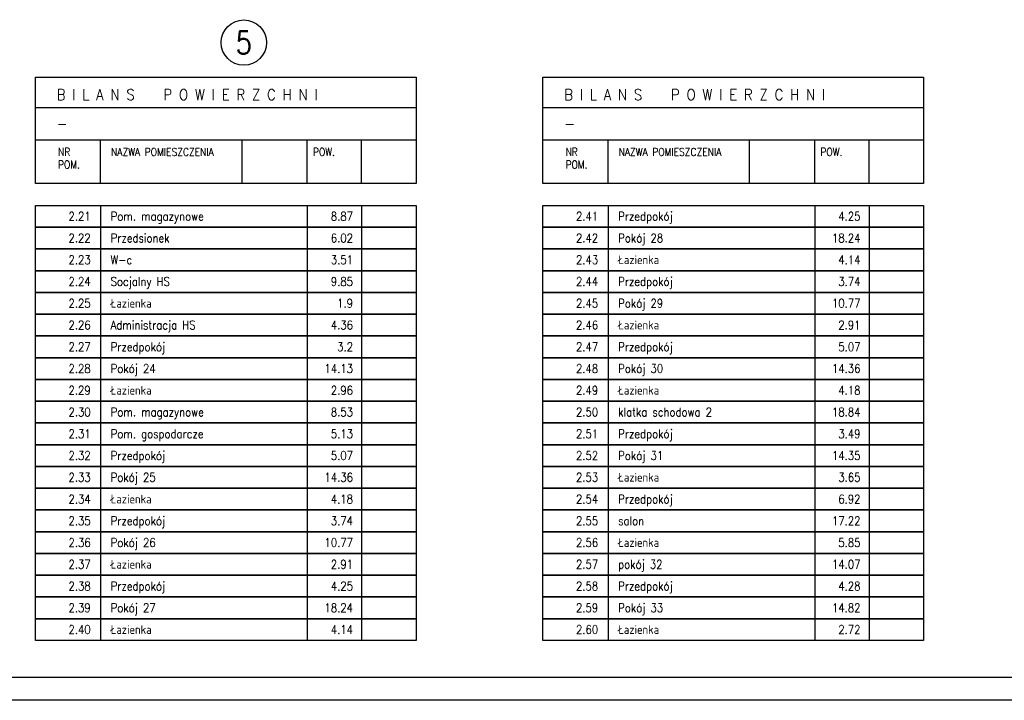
# Model space of a CAD drawing. Header units: millimetres. Extents: x 69081 to 158617, y -37521 to -9534.
# Tile 66 of 256: x 112761 to 113847, y -22438 to -21687. Entities that reach past the tile are written whole.
import ezdxf
from ezdxf.enums import TextEntityAlignment as Align

# ---------------------------------------------------------------- set-up
doc = ezdxf.new("R2010")
doc.units = ezdxf.units.MM
for name, color, linetype in [('A-SCI', 7, 'Continuous'), ('BI_sym', 7, 'Continuous'), ('F-BIL-OP', 3, 'Continuous'), ('F-BIL-TA', 1, 'Continuous'), ('ramka', 1, 'Continuous')]:
    doc.layers.add(name, color=color, linetype=linetype)
doc.styles.add('ROMANS', font='romans.shx', dxfattribs={"height": 1})
doc.styles.add('SIMPLEX', font='simplex', dxfattribs={"width": 0.85})

# ---------------------------------------------------------------- blocks, each defined once
blk = doc.blocks.new('enr')
blk.add_circle((0, 0), 0.5)
at = {"style": 'ROMANS', "width": 0.85}
blk.add_attdef('NR', text='', height=0.5, dxfattribs=at).set_placement((0, 0), align=Align.MIDDLE_CENTER)
blk = doc.blocks.new('osie')
at = {"layer": 'BI_sym', "xscale": 50, "yscale": 50, "zscale": 50}
blk.add_blockref('enr', (18923.6, -44551.1), dxfattribs=at).add_auto_attribs({'NR': '5'})
blk = doc.blocks.new('DYBY-BLP')
at = {"layer": 'F-BIL-TA', "color": 1}
for p, q in [((-875, 0), (0, 0)), ((-875, -50), (-875, 0)), ((-725, 0), (-725, -50)), ((-250, 0), (-250, -50)), ((-125, 0), (-125, -50)), ((0, 0), (0, -50)), ((0, -50), (-875, -50))]:
    blk.add_line(p, q, dxfattribs=at)
at = {"layer": 'F-BIL-OP', "color": 1, "style": 'SIMPLEX', "width": 0.85}
for tag, p in [('NR', (-748, -35)), ('POS.', (-267, -35)), ('P.P.', (-145, -35)), ('P.H.', (-23, -35))]:
    blk.add_attdef(tag, text='', height=20, dxfattribs=at).set_placement(p, align=Align.RIGHT)
blk.add_attdef('NAZWA_POMIESZCZ.', (-702, -35), '', height=20, dxfattribs=at)
blk = doc.blocks.new('DYBY-BLN')
at = {"layer": 'F-BIL-TA', "color": 1}
for p, q in [((-875, 245), (0, 245)), ((-875, 0), (-875, 245)), ((0, 245), (0, 0)), ((-875, 175), (0, 175)), ((0, 100), (-875, 100)), ((-725, 0), (-725, 100)), ((-400, 0), (-400, 100)), ((-250, 0), (-250, 100)), ((-125, 0), (-125, 100)), ((0, 0), (-875, 0))]:
    blk.add_line(p, q, dxfattribs=at)
at = {"layer": 'F-BIL-OP', "color": 3, "style": 'SIMPLEX', "width": 0.9, "flags": 8}
blk.add_attdef('BILANS_POWIERZCHNI', (-826, 192), '', height=25, dxfattribs=at)
at = {"layer": 'F-BIL-OP', "color": 3, "style": 'SIMPLEX', "width": 0.9}
blk.add_attdef('NAZWA_OBIEKTU', (-826, 125), '', height=25, dxfattribs=at)
at = {"layer": 'F-BIL-OP', "color": 1, "style": 'SIMPLEX', "width": 0.85, "flags": 8}
for tag, p in [('NR', (-823, 64)), ('NAZWA_POMIESZCZENIA', (-701, 63.9)), ('RODZAJ', (-378, 64)), ('POW', (-237, 64)), ('POW', (-112, 64)), ('POM', (-823, 34.9)), ('POSADZKI', (-378, 34.9)), ('PODLOGI', (-237, 34.9)), ('H>190cm', (-112, 34.9))]:
    blk.add_attdef(tag, p, '', height=18, dxfattribs=at)
blk = doc.blocks.new('*U2991')
for points in [[(0, 0), (0, 837), (900, 837), (900, 0)], [(30, 5), (30, 832), (895, 832), (895, 5)]]:
    blk.add_lwpolyline(points, close=True)

msp = doc.modelspace()

# ---------------------------------------------------------------- block references
at = {"layer": 'A-SCI', "color": 4}
msp.add_blockref('osie', (94084.5456, 22838.835), dxfattribs=at)
at = {"layer": 'F-BIL-TA'}
ref = msp.add_blockref('DYBY-BLN', (113198.1885, -21867.853), dxfattribs=dict(at, xscale=0.48, yscale=0.48, zscale=0.48))
ref.add_attrib('BILANS_POWIERZCHNI', 'B I L A N S   P O W I E R Z C H N I', (112801.7085, -21775.693), dxfattribs={"layer": 'F-BIL-OP', "color": 3, "height": 12, "style": 'SIMPLEX', "width": 0.9, "flags": 8})
ref.add_attrib('NAZWA_OBIEKTU', '-', (112801.7085, -21807.853), dxfattribs={"layer": 'F-BIL-OP', "color": 3, "height": 12, "style": 'SIMPLEX', "width": 0.9})
ref.add_attrib('NR', 'NR', (112803.1485, -21837.133), dxfattribs={"layer": 'F-BIL-OP', "color": 1, "height": 8.64, "style": 'SIMPLEX', "width": 0.85, "flags": 8})
ref.add_attrib('POM', 'POM.', (112803.1485, -21851.1216), dxfattribs={"layer": 'F-BIL-OP', "color": 1, "height": 8.64, "style": 'SIMPLEX', "width": 0.85, "flags": 8})
ref.add_attrib('NAZWA_POMIESZCZENIA', 'NAZWA POMIESZCZENIA', (112861.7085, -21837.2016), dxfattribs={"layer": 'F-BIL-OP', "color": 1, "height": 8.64, "style": 'SIMPLEX', "width": 0.85, "flags": 8})
ref.add_attrib('POW', 'POW.', (113084.4285, -21837.133), dxfattribs={"layer": 'F-BIL-OP', "color": 1, "height": 8.64, "style": 'SIMPLEX', "width": 0.85, "flags": 8})
ref = msp.add_blockref('DYBY-BLN', (113758.1848, -21867.853), dxfattribs=dict(at, xscale=0.48, yscale=0.48, zscale=0.48))
ref.add_attrib('BILANS_POWIERZCHNI', 'B I L A N S   P O W I E R Z C H N I', (113361.7048, -21775.693), dxfattribs={"layer": 'F-BIL-OP', "color": 3, "height": 12, "style": 'SIMPLEX', "width": 0.9, "flags": 8})
ref.add_attrib('NAZWA_OBIEKTU', '-', (113361.7048, -21807.853), dxfattribs={"layer": 'F-BIL-OP', "color": 3, "height": 12, "style": 'SIMPLEX', "width": 0.9})
ref.add_attrib('NR', 'NR', (113363.1448, -21837.133), dxfattribs={"layer": 'F-BIL-OP', "color": 1, "height": 8.64, "style": 'SIMPLEX', "width": 0.85, "flags": 8})
ref.add_attrib('POM', 'POM.', (113363.1448, -21851.1216), dxfattribs={"layer": 'F-BIL-OP', "color": 1, "height": 8.64, "style": 'SIMPLEX', "width": 0.85, "flags": 8})
ref.add_attrib('NAZWA_POMIESZCZENIA', 'NAZWA POMIESZCZENIA', (113421.7048, -21837.2016), dxfattribs={"layer": 'F-BIL-OP', "color": 1, "height": 8.64, "style": 'SIMPLEX', "width": 0.85, "flags": 8})
ref.add_attrib('POW', 'POW.', (113644.4248, -21837.133), dxfattribs={"layer": 'F-BIL-OP', "color": 1, "height": 8.64, "style": 'SIMPLEX', "width": 0.85, "flags": 8})
ref = msp.add_blockref('DYBY-BLP', (113198.1885, -21891.853), dxfattribs=dict(at, xscale=0.48, yscale=0.48, zscale=0.48))
ref.add_attrib('NR', '2.21', dxfattribs={"layer": 'F-BIL-OP', "color": 1, "height": 9.6, "style": 'SIMPLEX', "width": 0.85}).set_placement((112839.1485, -21908.653), align=Align.RIGHT)
ref.add_attrib('NAZWA_POMIESZCZ.', 'Pom. magazynowe', (112861.2285, -21908.653), dxfattribs={"layer": 'F-BIL-OP', "color": 1, "height": 9.6, "style": 'SIMPLEX', "width": 0.85})
ref.add_attrib('P.P.', '8.87', dxfattribs={"layer": 'F-BIL-OP', "color": 1, "height": 9.6, "style": 'SIMPLEX', "width": 0.85}).set_placement((113128.5885, -21908.653), align=Align.RIGHT)
ref = msp.add_blockref('DYBY-BLP', (113758.1848, -21891.853), dxfattribs=dict(at, xscale=0.48, yscale=0.48, zscale=0.48))
ref.add_attrib('NR', '2.41', dxfattribs={"layer": 'F-BIL-OP', "color": 1, "height": 9.6, "style": 'SIMPLEX', "width": 0.85}).set_placement((113399.1448, -21908.653), align=Align.RIGHT)
ref.add_attrib('NAZWA_POMIESZCZ.', 'Przedpokój', (113421.2248, -21908.653), dxfattribs={"layer": 'F-BIL-OP', "color": 1, "height": 9.6, "style": 'SIMPLEX', "width": 0.85})
ref.add_attrib('P.P.', '4.25', dxfattribs={"layer": 'F-BIL-OP', "color": 1, "height": 9.6, "style": 'SIMPLEX', "width": 0.85}).set_placement((113688.5848, -21908.653), align=Align.RIGHT)
ref = msp.add_blockref('DYBY-BLP', (113198.1885, -21915.853), dxfattribs=dict(at, xscale=0.48, yscale=0.48, zscale=0.48))
ref.add_attrib('NR', '2.22', dxfattribs={"layer": 'F-BIL-OP', "color": 1, "height": 9.6, "style": 'SIMPLEX', "width": 0.85}).set_placement((112839.1485, -21932.653), align=Align.RIGHT)
ref.add_attrib('NAZWA_POMIESZCZ.', 'Przedsionek', (112861.2285, -21932.653), dxfattribs={"layer": 'F-BIL-OP', "color": 1, "height": 9.6, "style": 'SIMPLEX', "width": 0.85})
ref.add_attrib('P.P.', '6.02', dxfattribs={"layer": 'F-BIL-OP', "color": 1, "height": 9.6, "style": 'SIMPLEX', "width": 0.85}).set_placement((113128.5885, -21932.653), align=Align.RIGHT)
ref = msp.add_blockref('DYBY-BLP', (113758.1848, -21915.853), dxfattribs=dict(at, xscale=0.48, yscale=0.48, zscale=0.48))
ref.add_attrib('NR', '2.42', dxfattribs={"layer": 'F-BIL-OP', "color": 1, "height": 9.6, "style": 'SIMPLEX', "width": 0.85}).set_placement((113399.1448, -21932.653), align=Align.RIGHT)
ref.add_attrib('NAZWA_POMIESZCZ.', 'Pokój 28', (113421.2248, -21932.653), dxfattribs={"layer": 'F-BIL-OP', "color": 1, "height": 9.6, "style": 'SIMPLEX', "width": 0.85})
ref.add_attrib('P.P.', '18.24', dxfattribs={"layer": 'F-BIL-OP', "color": 1, "height": 9.6, "style": 'SIMPLEX', "width": 0.85}).set_placement((113688.5848, -21932.653), align=Align.RIGHT)
ref = msp.add_blockref('DYBY-BLP', (113198.1885, -21939.853), dxfattribs=dict(at, xscale=0.48, yscale=0.48, zscale=0.48))
ref.add_attrib('NR', '2.23', dxfattribs={"layer": 'F-BIL-OP', "color": 1, "height": 9.6, "style": 'SIMPLEX', "width": 0.85}).set_placement((112839.1485, -21956.653), align=Align.RIGHT)
ref.add_attrib('NAZWA_POMIESZCZ.', 'W-c', (112861.2285, -21956.653), dxfattribs={"layer": 'F-BIL-OP', "color": 1, "height": 9.6, "style": 'SIMPLEX', "width": 0.85})
ref.add_attrib('P.P.', '3.51', dxfattribs={"layer": 'F-BIL-OP', "color": 1, "height": 9.6, "style": 'SIMPLEX', "width": 0.85}).set_placement((113128.5885, -21956.653), align=Align.RIGHT)
ref = msp.add_blockref('DYBY-BLP', (113758.1848, -21939.853), dxfattribs=dict(at, xscale=0.48, yscale=0.48, zscale=0.48))
ref.add_attrib('NR', '2.43', dxfattribs={"layer": 'F-BIL-OP', "color": 1, "height": 9.6, "style": 'SIMPLEX', "width": 0.85}).set_placement((113399.1448, -21956.653), align=Align.RIGHT)
ref.add_attrib('NAZWA_POMIESZCZ.', 'Łazienka', (113421.2248, -21956.653), dxfattribs={"layer": 'F-BIL-OP', "color": 1, "height": 9.6, "style": 'SIMPLEX', "width": 0.85})
ref.add_attrib('P.P.', '4.14', dxfattribs={"layer": 'F-BIL-OP', "color": 1, "height": 9.6, "style": 'SIMPLEX', "width": 0.85}).set_placement((113688.5848, -21956.653), align=Align.RIGHT)
ref = msp.add_blockref('DYBY-BLP', (113198.1885, -21963.853), dxfattribs=dict(at, xscale=0.48, yscale=0.48, zscale=0.48))
ref.add_attrib('NR', '2.24', dxfattribs={"layer": 'F-BIL-OP', "color": 1, "height": 9.6, "style": 'SIMPLEX', "width": 0.85}).set_placement((112839.1485, -21980.653), align=Align.RIGHT)
ref.add_attrib('NAZWA_POMIESZCZ.', 'Socjalny HS', (112861.2285, -21980.653), dxfattribs={"layer": 'F-BIL-OP', "color": 1, "height": 9.6, "style": 'SIMPLEX', "width": 0.85})
ref.add_attrib('P.P.', '9.85', dxfattribs={"layer": 'F-BIL-OP', "color": 1, "height": 9.6, "style": 'SIMPLEX', "width": 0.85}).set_placement((113128.5885, -21980.653), align=Align.RIGHT)
ref = msp.add_blockref('DYBY-BLP', (113758.1848, -21963.853), dxfattribs=dict(at, xscale=0.48, yscale=0.48, zscale=0.48))
ref.add_attrib('NR', '2.44', dxfattribs={"layer": 'F-BIL-OP', "color": 1, "height": 9.6, "style": 'SIMPLEX', "width": 0.85}).set_placement((113399.1448, -21980.653), align=Align.RIGHT)
ref.add_attrib('NAZWA_POMIESZCZ.', 'Przedpokój', (113421.2248, -21980.653), dxfattribs={"layer": 'F-BIL-OP', "color": 1, "height": 9.6, "style": 'SIMPLEX', "width": 0.85})
ref.add_attrib('P.P.', '3.74', dxfattribs={"layer": 'F-BIL-OP', "color": 1, "height": 9.6, "style": 'SIMPLEX', "width": 0.85}).set_placement((113688.5848, -21980.653), align=Align.RIGHT)
ref = msp.add_blockref('DYBY-BLP', (113198.1885, -21987.853), dxfattribs=dict(at, xscale=0.48, yscale=0.48, zscale=0.48))
ref.add_attrib('NR', '2.25', dxfattribs={"layer": 'F-BIL-OP', "color": 1, "height": 9.6, "style": 'SIMPLEX', "width": 0.85}).set_placement((112839.1485, -22004.653), align=Align.RIGHT)
ref.add_attrib('NAZWA_POMIESZCZ.', 'Łazienka', (112861.2285, -22004.653), dxfattribs={"layer": 'F-BIL-OP', "color": 1, "height": 9.6, "style": 'SIMPLEX', "width": 0.85})
ref.add_attrib('P.P.', '1.9', dxfattribs={"layer": 'F-BIL-OP', "color": 1, "height": 9.6, "style": 'SIMPLEX', "width": 0.85}).set_placement((113128.5885, -22004.653), align=Align.RIGHT)
ref = msp.add_blockref('DYBY-BLP', (113758.1848, -21987.853), dxfattribs=dict(at, xscale=0.48, yscale=0.48, zscale=0.48))
ref.add_attrib('NR', '2.45', dxfattribs={"layer": 'F-BIL-OP', "color": 1, "height": 9.6, "style": 'SIMPLEX', "width": 0.85}).set_placement((113399.1448, -22004.653), align=Align.RIGHT)
ref.add_attrib('NAZWA_POMIESZCZ.', 'Pokój 29', (113421.2248, -22004.653), dxfattribs={"layer": 'F-BIL-OP', "color": 1, "height": 9.6, "style": 'SIMPLEX', "width": 0.85})
ref.add_attrib('P.P.', '10.77', dxfattribs={"layer": 'F-BIL-OP', "color": 1, "height": 9.6, "style": 'SIMPLEX', "width": 0.85}).set_placement((113688.5848, -22004.653), align=Align.RIGHT)
ref = msp.add_blockref('DYBY-BLP', (113198.1885, -22011.853), dxfattribs=dict(at, xscale=0.48, yscale=0.48, zscale=0.48))
ref.add_attrib('NR', '2.26', dxfattribs={"layer": 'F-BIL-OP', "color": 1, "height": 9.6, "style": 'SIMPLEX', "width": 0.85}).set_placement((112839.1485, -22028.653), align=Align.RIGHT)
ref.add_attrib('NAZWA_POMIESZCZ.', 'Administracja HS', (112861.2285, -22028.653), dxfattribs={"layer": 'F-BIL-OP', "color": 1, "height": 9.6, "style": 'SIMPLEX', "width": 0.85})
ref.add_attrib('P.P.', '4.36', dxfattribs={"layer": 'F-BIL-OP', "color": 1, "height": 9.6, "style": 'SIMPLEX', "width": 0.85}).set_placement((113128.5885, -22028.653), align=Align.RIGHT)
ref = msp.add_blockref('DYBY-BLP', (113758.1848, -22011.853), dxfattribs=dict(at, xscale=0.48, yscale=0.48, zscale=0.48))
ref.add_attrib('NR', '2.46', dxfattribs={"layer": 'F-BIL-OP', "color": 1, "height": 9.6, "style": 'SIMPLEX', "width": 0.85}).set_placement((113399.1448, -22028.653), align=Align.RIGHT)
ref.add_attrib('NAZWA_POMIESZCZ.', 'Łazienka', (113421.2248, -22028.653), dxfattribs={"layer": 'F-BIL-OP', "color": 1, "height": 9.6, "style": 'SIMPLEX', "width": 0.85})
ref.add_attrib('P.P.', '2.91', dxfattribs={"layer": 'F-BIL-OP', "color": 1, "height": 9.6, "style": 'SIMPLEX', "width": 0.85}).set_placement((113688.5848, -22028.653), align=Align.RIGHT)
ref = msp.add_blockref('DYBY-BLP', (113198.1885, -22035.853), dxfattribs=dict(at, xscale=0.48, yscale=0.48, zscale=0.48))
ref.add_attrib('NR', '2.27', dxfattribs={"layer": 'F-BIL-OP', "color": 1, "height": 9.6, "style": 'SIMPLEX', "width": 0.85}).set_placement((112839.1485, -22052.653), align=Align.RIGHT)
ref.add_attrib('NAZWA_POMIESZCZ.', 'Przedpokój', (112861.2285, -22052.653), dxfattribs={"layer": 'F-BIL-OP', "color": 1, "height": 9.6, "style": 'SIMPLEX', "width": 0.85})
ref.add_attrib('P.P.', '3.2', dxfattribs={"layer": 'F-BIL-OP', "color": 1, "height": 9.6, "style": 'SIMPLEX', "width": 0.85}).set_placement((113128.5885, -22052.653), align=Align.RIGHT)
ref = msp.add_blockref('DYBY-BLP', (113758.1848, -22035.853), dxfattribs=dict(at, xscale=0.48, yscale=0.48, zscale=0.48))
ref.add_attrib('NR', '2.47', dxfattribs={"layer": 'F-BIL-OP', "color": 1, "height": 9.6, "style": 'SIMPLEX', "width": 0.85}).set_placement((113399.1448, -22052.653), align=Align.RIGHT)
ref.add_attrib('NAZWA_POMIESZCZ.', 'Przedpokój', (113421.2248, -22052.653), dxfattribs={"layer": 'F-BIL-OP', "color": 1, "height": 9.6, "style": 'SIMPLEX', "width": 0.85})
ref.add_attrib('P.P.', '5.07', dxfattribs={"layer": 'F-BIL-OP', "color": 1, "height": 9.6, "style": 'SIMPLEX', "width": 0.85}).set_placement((113688.5848, -22052.653), align=Align.RIGHT)
ref = msp.add_blockref('DYBY-BLP', (113198.1885, -22059.853), dxfattribs=dict(at, xscale=0.48, yscale=0.48, zscale=0.48))
ref.add_attrib('NR', '2.28', dxfattribs={"layer": 'F-BIL-OP', "color": 1, "height": 9.6, "style": 'SIMPLEX', "width": 0.85}).set_placement((112839.1485, -22076.653), align=Align.RIGHT)
ref.add_attrib('NAZWA_POMIESZCZ.', 'Pokój 24', (112861.2285, -22076.653), dxfattribs={"layer": 'F-BIL-OP', "color": 1, "height": 9.6, "style": 'SIMPLEX', "width": 0.85})
ref.add_attrib('P.P.', '14.13', dxfattribs={"layer": 'F-BIL-OP', "color": 1, "height": 9.6, "style": 'SIMPLEX', "width": 0.85}).set_placement((113128.5885, -22076.653), align=Align.RIGHT)
ref = msp.add_blockref('DYBY-BLP', (113758.1848, -22059.853), dxfattribs=dict(at, xscale=0.48, yscale=0.48, zscale=0.48))
ref.add_attrib('NR', '2.48', dxfattribs={"layer": 'F-BIL-OP', "color": 1, "height": 9.6, "style": 'SIMPLEX', "width": 0.85}).set_placement((113399.1448, -22076.653), align=Align.RIGHT)
ref.add_attrib('NAZWA_POMIESZCZ.', 'Pokój 30', (113421.2248, -22076.653), dxfattribs={"layer": 'F-BIL-OP', "color": 1, "height": 9.6, "style": 'SIMPLEX', "width": 0.85})
ref.add_attrib('P.P.', '14.36', dxfattribs={"layer": 'F-BIL-OP', "color": 1, "height": 9.6, "style": 'SIMPLEX', "width": 0.85}).set_placement((113688.5848, -22076.653), align=Align.RIGHT)
ref = msp.add_blockref('DYBY-BLP', (113198.1885, -22083.853), dxfattribs=dict(at, xscale=0.48, yscale=0.48, zscale=0.48))
ref.add_attrib('NR', '2.29', dxfattribs={"layer": 'F-BIL-OP', "color": 1, "height": 9.6, "style": 'SIMPLEX', "width": 0.85}).set_placement((112839.1485, -22100.653), align=Align.RIGHT)
ref.add_attrib('NAZWA_POMIESZCZ.', 'Łazienka', (112861.2285, -22100.653), dxfattribs={"layer": 'F-BIL-OP', "color": 1, "height": 9.6, "style": 'SIMPLEX', "width": 0.85})
ref.add_attrib('P.P.', '2.96', dxfattribs={"layer": 'F-BIL-OP', "color": 1, "height": 9.6, "style": 'SIMPLEX', "width": 0.85}).set_placement((113128.5885, -22100.653), align=Align.RIGHT)
ref = msp.add_blockref('DYBY-BLP', (113758.1848, -22083.853), dxfattribs=dict(at, xscale=0.48, yscale=0.48, zscale=0.48))
ref.add_attrib('NR', '2.49', dxfattribs={"layer": 'F-BIL-OP', "color": 1, "height": 9.6, "style": 'SIMPLEX', "width": 0.85}).set_placement((113399.1448, -22100.653), align=Align.RIGHT)
ref.add_attrib('NAZWA_POMIESZCZ.', 'Łazienka', (113421.2248, -22100.653), dxfattribs={"layer": 'F-BIL-OP', "color": 1, "height": 9.6, "style": 'SIMPLEX', "width": 0.85})
ref.add_attrib('P.P.', '4.18', dxfattribs={"layer": 'F-BIL-OP', "color": 1, "height": 9.6, "style": 'SIMPLEX', "width": 0.85}).set_placement((113688.5848, -22100.653), align=Align.RIGHT)
ref = msp.add_blockref('DYBY-BLP', (113198.1885, -22107.853), dxfattribs=dict(at, xscale=0.48, yscale=0.48, zscale=0.48))
ref.add_attrib('NR', '2.30', dxfattribs={"layer": 'F-BIL-OP', "color": 1, "height": 9.6, "style": 'SIMPLEX', "width": 0.85}).set_placement((112839.1485, -22124.653), align=Align.RIGHT)
ref.add_attrib('NAZWA_POMIESZCZ.', 'Pom. magazynowe', (112861.2285, -22124.653), dxfattribs={"layer": 'F-BIL-OP', "color": 1, "height": 9.6, "style": 'SIMPLEX', "width": 0.85})
ref.add_attrib('P.P.', '8.53', dxfattribs={"layer": 'F-BIL-OP', "color": 1, "height": 9.6, "style": 'SIMPLEX', "width": 0.85}).set_placement((113128.5885, -22124.653), align=Align.RIGHT)
ref = msp.add_blockref('DYBY-BLP', (113758.1848, -22107.853), dxfattribs=dict(at, xscale=0.48, yscale=0.48, zscale=0.48))
ref.add_attrib('NR', '2.50', dxfattribs={"layer": 'F-BIL-OP', "color": 1, "height": 9.6, "style": 'SIMPLEX', "width": 0.85}).set_placement((113399.1448, -22124.653), align=Align.RIGHT)
ref.add_attrib('NAZWA_POMIESZCZ.', 'klatka schodowa 2', (113421.2248, -22124.653), dxfattribs={"layer": 'F-BIL-OP', "color": 1, "height": 9.6, "style": 'SIMPLEX', "width": 0.85})
ref.add_attrib('P.P.', '18.84', dxfattribs={"layer": 'F-BIL-OP', "color": 1, "height": 9.6, "style": 'SIMPLEX', "width": 0.85}).set_placement((113688.5848, -22124.653), align=Align.RIGHT)
ref = msp.add_blockref('DYBY-BLP', (113198.1885, -22131.853), dxfattribs=dict(at, xscale=0.48, yscale=0.48, zscale=0.48))
ref.add_attrib('NR', '2.31', dxfattribs={"layer": 'F-BIL-OP', "color": 1, "height": 9.6, "style": 'SIMPLEX', "width": 0.85}).set_placement((112839.1485, -22148.653), align=Align.RIGHT)
ref.add_attrib('NAZWA_POMIESZCZ.', 'Pom. gospodarcze', (112861.2285, -22148.653), dxfattribs={"layer": 'F-BIL-OP', "color": 1, "height": 9.6, "style": 'SIMPLEX', "width": 0.85})
ref.add_attrib('P.P.', '5.13', dxfattribs={"layer": 'F-BIL-OP', "color": 1, "height": 9.6, "style": 'SIMPLEX', "width": 0.85}).set_placement((113128.5885, -22148.653), align=Align.RIGHT)
ref = msp.add_blockref('DYBY-BLP', (113758.1848, -22131.853), dxfattribs=dict(at, xscale=0.48, yscale=0.48, zscale=0.48))
ref.add_attrib('NR', '2.51', dxfattribs={"layer": 'F-BIL-OP', "color": 1, "height": 9.6, "style": 'SIMPLEX', "width": 0.85}).set_placement((113399.1448, -22148.653), align=Align.RIGHT)
ref.add_attrib('NAZWA_POMIESZCZ.', 'Przedpokój', (113421.2248, -22148.653), dxfattribs={"layer": 'F-BIL-OP', "color": 1, "height": 9.6, "style": 'SIMPLEX', "width": 0.85})
ref.add_attrib('P.P.', '3.49', dxfattribs={"layer": 'F-BIL-OP', "color": 1, "height": 9.6, "style": 'SIMPLEX', "width": 0.85}).set_placement((113688.5848, -22148.653), align=Align.RIGHT)
ref = msp.add_blockref('DYBY-BLP', (113198.1885, -22155.853), dxfattribs=dict(at, xscale=0.48, yscale=0.48, zscale=0.48))
ref.add_attrib('NR', '2.32', dxfattribs={"layer": 'F-BIL-OP', "color": 1, "height": 9.6, "style": 'SIMPLEX', "width": 0.85}).set_placement((112839.1485, -22172.653), align=Align.RIGHT)
ref.add_attrib('NAZWA_POMIESZCZ.', 'Przedpokój', (112861.2285, -22172.653), dxfattribs={"layer": 'F-BIL-OP', "color": 1, "height": 9.6, "style": 'SIMPLEX', "width": 0.85})
ref.add_attrib('P.P.', '5.07', dxfattribs={"layer": 'F-BIL-OP', "color": 1, "height": 9.6, "style": 'SIMPLEX', "width": 0.85}).set_placement((113128.5885, -22172.653), align=Align.RIGHT)
ref = msp.add_blockref('DYBY-BLP', (113758.1848, -22155.853), dxfattribs=dict(at, xscale=0.48, yscale=0.48, zscale=0.48))
ref.add_attrib('NR', '2.52', dxfattribs={"layer": 'F-BIL-OP', "color": 1, "height": 9.6, "style": 'SIMPLEX', "width": 0.85}).set_placement((113399.1448, -22172.653), align=Align.RIGHT)
ref.add_attrib('NAZWA_POMIESZCZ.', 'Pokój 31', (113421.2248, -22172.653), dxfattribs={"layer": 'F-BIL-OP', "color": 1, "height": 9.6, "style": 'SIMPLEX', "width": 0.85})
ref.add_attrib('P.P.', '14.35', dxfattribs={"layer": 'F-BIL-OP', "color": 1, "height": 9.6, "style": 'SIMPLEX', "width": 0.85}).set_placement((113688.5848, -22172.653), align=Align.RIGHT)
ref = msp.add_blockref('DYBY-BLP', (113198.1885, -22179.853), dxfattribs=dict(at, xscale=0.48, yscale=0.48, zscale=0.48))
ref.add_attrib('NR', '2.33', dxfattribs={"layer": 'F-BIL-OP', "color": 1, "height": 9.6, "style": 'SIMPLEX', "width": 0.85}).set_placement((112839.1485, -22196.653), align=Align.RIGHT)
ref.add_attrib('NAZWA_POMIESZCZ.', 'Pokój 25', (112861.2285, -22196.653), dxfattribs={"layer": 'F-BIL-OP', "color": 1, "height": 9.6, "style": 'SIMPLEX', "width": 0.85})
ref.add_attrib('P.P.', '14.36', dxfattribs={"layer": 'F-BIL-OP', "color": 1, "height": 9.6, "style": 'SIMPLEX', "width": 0.85}).set_placement((113128.5885, -22196.653), align=Align.RIGHT)
ref = msp.add_blockref('DYBY-BLP', (113758.1848, -22179.853), dxfattribs=dict(at, xscale=0.48, yscale=0.48, zscale=0.48))
ref.add_attrib('NR', '2.53', dxfattribs={"layer": 'F-BIL-OP', "color": 1, "height": 9.6, "style": 'SIMPLEX', "width": 0.85}).set_placement((113399.1448, -22196.653), align=Align.RIGHT)
ref.add_attrib('NAZWA_POMIESZCZ.', 'Łazienka', (113421.2248, -22196.653), dxfattribs={"layer": 'F-BIL-OP', "color": 1, "height": 9.6, "style": 'SIMPLEX', "width": 0.85})
ref.add_attrib('P.P.', '3.65', dxfattribs={"layer": 'F-BIL-OP', "color": 1, "height": 9.6, "style": 'SIMPLEX', "width": 0.85}).set_placement((113688.5848, -22196.653), align=Align.RIGHT)
ref = msp.add_blockref('DYBY-BLP', (113198.1885, -22203.853), dxfattribs=dict(at, xscale=0.48, yscale=0.48, zscale=0.48))
ref.add_attrib('NR', '2.34', dxfattribs={"layer": 'F-BIL-OP', "color": 1, "height": 9.6, "style": 'SIMPLEX', "width": 0.85}).set_placement((112839.1485, -22220.653), align=Align.RIGHT)
ref.add_attrib('NAZWA_POMIESZCZ.', 'Łazienka', (112861.2285, -22220.653), dxfattribs={"layer": 'F-BIL-OP', "color": 1, "height": 9.6, "style": 'SIMPLEX', "width": 0.85})
ref.add_attrib('P.P.', '4.18', dxfattribs={"layer": 'F-BIL-OP', "color": 1, "height": 9.6, "style": 'SIMPLEX', "width": 0.85}).set_placement((113128.5885, -22220.653), align=Align.RIGHT)
ref = msp.add_blockref('DYBY-BLP', (113758.1848, -22203.853), dxfattribs=dict(at, xscale=0.48, yscale=0.48, zscale=0.48))
ref.add_attrib('NR', '2.54', dxfattribs={"layer": 'F-BIL-OP', "color": 1, "height": 9.6, "style": 'SIMPLEX', "width": 0.85}).set_placement((113399.1448, -22220.653), align=Align.RIGHT)
ref.add_attrib('NAZWA_POMIESZCZ.', 'Przedpokój', (113421.2248, -22220.653), dxfattribs={"layer": 'F-BIL-OP', "color": 1, "height": 9.6, "style": 'SIMPLEX', "width": 0.85})
ref.add_attrib('P.P.', '6.92', dxfattribs={"layer": 'F-BIL-OP', "color": 1, "height": 9.6, "style": 'SIMPLEX', "width": 0.85}).set_placement((113688.5848, -22220.653), align=Align.RIGHT)
ref = msp.add_blockref('DYBY-BLP', (113198.1885, -22227.853), dxfattribs=dict(at, xscale=0.48, yscale=0.48, zscale=0.48))
ref.add_attrib('NR', '2.35', dxfattribs={"layer": 'F-BIL-OP', "color": 1, "height": 9.6, "style": 'SIMPLEX', "width": 0.85}).set_placement((112839.1485, -22244.653), align=Align.RIGHT)
ref.add_attrib('NAZWA_POMIESZCZ.', 'Przedpokój', (112861.2285, -22244.653), dxfattribs={"layer": 'F-BIL-OP', "color": 1, "height": 9.6, "style": 'SIMPLEX', "width": 0.85})
ref.add_attrib('P.P.', '3.74', dxfattribs={"layer": 'F-BIL-OP', "color": 1, "height": 9.6, "style": 'SIMPLEX', "width": 0.85}).set_placement((113128.5885, -22244.653), align=Align.RIGHT)
ref = msp.add_blockref('DYBY-BLP', (113758.1848, -22227.853), dxfattribs=dict(at, xscale=0.48, yscale=0.48, zscale=0.48))
ref.add_attrib('NR', '2.55', dxfattribs={"layer": 'F-BIL-OP', "color": 1, "height": 9.6, "style": 'SIMPLEX', "width": 0.85}).set_placement((113399.1448, -22244.653), align=Align.RIGHT)
ref.add_attrib('NAZWA_POMIESZCZ.', 'salon', (113421.2248, -22244.653), dxfattribs={"layer": 'F-BIL-OP', "color": 1, "height": 9.6, "style": 'SIMPLEX', "width": 0.85})
ref.add_attrib('P.P.', '17.22', dxfattribs={"layer": 'F-BIL-OP', "color": 1, "height": 9.6, "style": 'SIMPLEX', "width": 0.85}).set_placement((113688.5848, -22244.653), align=Align.RIGHT)
ref = msp.add_blockref('DYBY-BLP', (113198.1885, -22251.853), dxfattribs=dict(at, xscale=0.48, yscale=0.48, zscale=0.48))
ref.add_attrib('NR', '2.36', dxfattribs={"layer": 'F-BIL-OP', "color": 1, "height": 9.6, "style": 'SIMPLEX', "width": 0.85}).set_placement((112839.1485, -22268.653), align=Align.RIGHT)
ref.add_attrib('NAZWA_POMIESZCZ.', 'Pokój 26', (112861.2285, -22268.653), dxfattribs={"layer": 'F-BIL-OP', "color": 1, "height": 9.6, "style": 'SIMPLEX', "width": 0.85})
ref.add_attrib('P.P.', '10.77', dxfattribs={"layer": 'F-BIL-OP', "color": 1, "height": 9.6, "style": 'SIMPLEX', "width": 0.85}).set_placement((113128.5885, -22268.653), align=Align.RIGHT)
ref = msp.add_blockref('DYBY-BLP', (113758.1848, -22251.853), dxfattribs=dict(at, xscale=0.48, yscale=0.48, zscale=0.48))
ref.add_attrib('NR', '2.56', dxfattribs={"layer": 'F-BIL-OP', "color": 1, "height": 9.6, "style": 'SIMPLEX', "width": 0.85}).set_placement((113399.1448, -22268.653), align=Align.RIGHT)
ref.add_attrib('NAZWA_POMIESZCZ.', 'Łazienka', (113421.2248, -22268.653), dxfattribs={"layer": 'F-BIL-OP', "color": 1, "height": 9.6, "style": 'SIMPLEX', "width": 0.85})
ref.add_attrib('P.P.', '5.85', dxfattribs={"layer": 'F-BIL-OP', "color": 1, "height": 9.6, "style": 'SIMPLEX', "width": 0.85}).set_placement((113688.5848, -22268.653), align=Align.RIGHT)
ref = msp.add_blockref('DYBY-BLP', (113198.1885, -22275.853), dxfattribs=dict(at, xscale=0.48, yscale=0.48, zscale=0.48))
ref.add_attrib('NR', '2.37', dxfattribs={"layer": 'F-BIL-OP', "color": 1, "height": 9.6, "style": 'SIMPLEX', "width": 0.85}).set_placement((112839.1485, -22292.653), align=Align.RIGHT)
ref.add_attrib('NAZWA_POMIESZCZ.', 'Łazienka', (112861.2285, -22292.653), dxfattribs={"layer": 'F-BIL-OP', "color": 1, "height": 9.6, "style": 'SIMPLEX', "width": 0.85})
ref.add_attrib('P.P.', '2.91', dxfattribs={"layer": 'F-BIL-OP', "color": 1, "height": 9.6, "style": 'SIMPLEX', "width": 0.85}).set_placement((113128.5885, -22292.653), align=Align.RIGHT)
ref = msp.add_blockref('DYBY-BLP', (113758.1848, -22275.853), dxfattribs=dict(at, xscale=0.48, yscale=0.48, zscale=0.48))
ref.add_attrib('NR', '2.57', dxfattribs={"layer": 'F-BIL-OP', "color": 1, "height": 9.6, "style": 'SIMPLEX', "width": 0.85}).set_placement((113399.1448, -22292.653), align=Align.RIGHT)
ref.add_attrib('NAZWA_POMIESZCZ.', 'pokój 32', (113421.2248, -22292.653), dxfattribs={"layer": 'F-BIL-OP', "color": 1, "height": 9.6, "style": 'SIMPLEX', "width": 0.85})
ref.add_attrib('P.P.', '14.07', dxfattribs={"layer": 'F-BIL-OP', "color": 1, "height": 9.6, "style": 'SIMPLEX', "width": 0.85}).set_placement((113688.5848, -22292.653), align=Align.RIGHT)
ref = msp.add_blockref('DYBY-BLP', (113198.1885, -22299.853), dxfattribs=dict(at, xscale=0.48, yscale=0.48, zscale=0.48))
ref.add_attrib('NR', '2.38', dxfattribs={"layer": 'F-BIL-OP', "color": 1, "height": 9.6, "style": 'SIMPLEX', "width": 0.85}).set_placement((112839.1485, -22316.653), align=Align.RIGHT)
ref.add_attrib('NAZWA_POMIESZCZ.', 'Przedpokój', (112861.2285, -22316.653), dxfattribs={"layer": 'F-BIL-OP', "color": 1, "height": 9.6, "style": 'SIMPLEX', "width": 0.85})
ref.add_attrib('P.P.', '4.25', dxfattribs={"layer": 'F-BIL-OP', "color": 1, "height": 9.6, "style": 'SIMPLEX', "width": 0.85}).set_placement((113128.5885, -22316.653), align=Align.RIGHT)
ref = msp.add_blockref('DYBY-BLP', (113758.1848, -22299.853), dxfattribs=dict(at, xscale=0.48, yscale=0.48, zscale=0.48))
ref.add_attrib('NR', '2.58', dxfattribs={"layer": 'F-BIL-OP', "color": 1, "height": 9.6, "style": 'SIMPLEX', "width": 0.85}).set_placement((113399.1448, -22316.653), align=Align.RIGHT)
ref.add_attrib('NAZWA_POMIESZCZ.', 'Przedpokój', (113421.2248, -22316.653), dxfattribs={"layer": 'F-BIL-OP', "color": 1, "height": 9.6, "style": 'SIMPLEX', "width": 0.85})
ref.add_attrib('P.P.', '4.28', dxfattribs={"layer": 'F-BIL-OP', "color": 1, "height": 9.6, "style": 'SIMPLEX', "width": 0.85}).set_placement((113688.5848, -22316.653), align=Align.RIGHT)
ref = msp.add_blockref('DYBY-BLP', (113198.1885, -22323.853), dxfattribs=dict(at, xscale=0.48, yscale=0.48, zscale=0.48))
ref.add_attrib('NR', '2.39', dxfattribs={"layer": 'F-BIL-OP', "color": 1, "height": 9.6, "style": 'SIMPLEX', "width": 0.85}).set_placement((112839.1485, -22340.653), align=Align.RIGHT)
ref.add_attrib('NAZWA_POMIESZCZ.', 'Pokój 27', (112861.2285, -22340.653), dxfattribs={"layer": 'F-BIL-OP', "color": 1, "height": 9.6, "style": 'SIMPLEX', "width": 0.85})
ref.add_attrib('P.P.', '18.24', dxfattribs={"layer": 'F-BIL-OP', "color": 1, "height": 9.6, "style": 'SIMPLEX', "width": 0.85}).set_placement((113128.5885, -22340.653), align=Align.RIGHT)
ref = msp.add_blockref('DYBY-BLP', (113758.1848, -22323.853), dxfattribs=dict(at, xscale=0.48, yscale=0.48, zscale=0.48))
ref.add_attrib('NR', '2.59', dxfattribs={"layer": 'F-BIL-OP', "color": 1, "height": 9.6, "style": 'SIMPLEX', "width": 0.85}).set_placement((113399.1448, -22340.653), align=Align.RIGHT)
ref.add_attrib('NAZWA_POMIESZCZ.', 'Pokój 33', (113421.2248, -22340.653), dxfattribs={"layer": 'F-BIL-OP', "color": 1, "height": 9.6, "style": 'SIMPLEX', "width": 0.85})
ref.add_attrib('P.P.', '14.82', dxfattribs={"layer": 'F-BIL-OP', "color": 1, "height": 9.6, "style": 'SIMPLEX', "width": 0.85}).set_placement((113688.5848, -22340.653), align=Align.RIGHT)
ref = msp.add_blockref('DYBY-BLP', (113198.1885, -22347.853), dxfattribs=dict(at, xscale=0.48, yscale=0.48, zscale=0.48))
ref.add_attrib('NR', '2.40', dxfattribs={"layer": 'F-BIL-OP', "color": 1, "height": 9.6, "style": 'SIMPLEX', "width": 0.85}).set_placement((112839.1485, -22364.653), align=Align.RIGHT)
ref.add_attrib('NAZWA_POMIESZCZ.', 'Łazienka', (112861.2285, -22364.653), dxfattribs={"layer": 'F-BIL-OP', "color": 1, "height": 9.6, "style": 'SIMPLEX', "width": 0.85})
ref.add_attrib('P.P.', '4.14', dxfattribs={"layer": 'F-BIL-OP', "color": 1, "height": 9.6, "style": 'SIMPLEX', "width": 0.85}).set_placement((113128.5885, -22364.653), align=Align.RIGHT)
ref = msp.add_blockref('DYBY-BLP', (113758.1848, -22347.853), dxfattribs=dict(at, xscale=0.48, yscale=0.48, zscale=0.48))
ref.add_attrib('NR', '2.60', dxfattribs={"layer": 'F-BIL-OP', "color": 1, "height": 9.6, "style": 'SIMPLEX', "width": 0.85}).set_placement((113399.1448, -22364.653), align=Align.RIGHT)
ref.add_attrib('NAZWA_POMIESZCZ.', 'Łazienka', (113421.2248, -22364.653), dxfattribs={"layer": 'F-BIL-OP', "color": 1, "height": 9.6, "style": 'SIMPLEX', "width": 0.85})
ref.add_attrib('P.P.', '2.72', dxfattribs={"layer": 'F-BIL-OP', "color": 1, "height": 9.6, "style": 'SIMPLEX', "width": 0.85}).set_placement((113688.5848, -22364.653), align=Align.RIGHT)
at = {"layer": 'ramka', "ltscale": 0.01, "xscale": 5, "yscale": 5, "zscale": 5}
msp.add_blockref('*U2991', (110571.8456, -22437.8823), dxfattribs=at)

doc.saveas('drawing.dxf')
